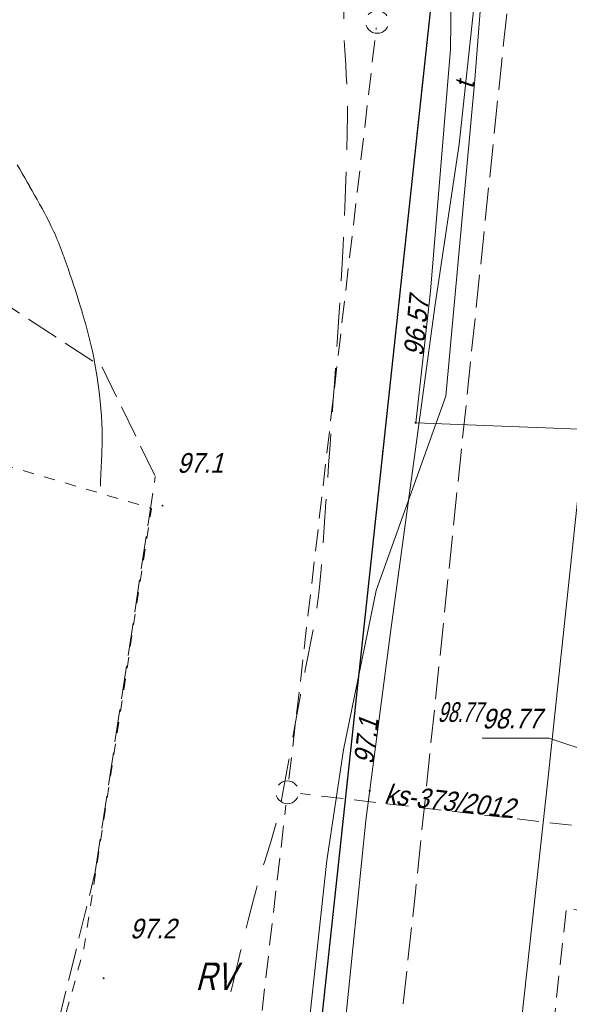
# Model space of a CAD drawing. Extents: x 6530721 to 6531385, y 5978377 to 5979143.
# Tile 129 of 146: x 6530894 to 6530919, y 5979033 to 5979078. Entities that reach past the tile are written whole.
import ezdxf

# ---------------------------------------------------------------- set-up
doc = ezdxf.new("R2010")
doc.units = 0
for name, pattern in [('AB_rokocin 2014-08-13 AC2004$0$0.5_0.5', [1, 0.5, -0.5]), ('AB_rokocin 2014-08-13 AC2004$0$1.0_0.5', [1.5, 1, -0.5]), ('AB_rokocin 2014-08-13 AC2004$0$1.5_0.5', [2, 1.5, -0.5]), ('AB_rokocin 2014-08-13 AC2004$0$2.0_1.0', [3, 2, -1]), ('AB_rokocin 2014-08-13 AC2004$0$l217_500', [2, 1.5, -0.5]), ('AB_rokocin 2014-08-13 AC2004$0$l219_500', [0]), ('AB_rokocin 2014-08-13 AC2004$0$mz1.0_0.5', [1.5, 1, -0.5])]:
    doc.linetypes.add(name, pattern=pattern)
for name, color, linetype, lineweight in [('AB-wymiarowa', 7, 'Continuous', 30), ('AB_rokocin 2014-08-13 AC2004$0$209-Opis konturu klasyfikacyjnego', 7, 'Continuous', 18), ('AB_rokocin 2014-08-13 AC2004$0$217-Granica konturu klasyfikcyjnego', 7, 'Continuous', 18), ('AB_rokocin 2014-08-13 AC2004$0$218-Granica użytku', 7, 'Continuous', 18), ('AB_rokocin 2014-08-13 AC2004$0$219-Linia granicy', 7, 'Continuous', 18), ('AB_rokocin 2014-08-13 AC2004$0$507-Opis i rzędna zasuwy-SG', 7, 'Continuous', 18), ('AB_rokocin 2014-08-13 AC2004$0$621-Punkt rzędnej przewodu-SWPOD', 7, 'Continuous', 18), ('AB_rokocin 2014-08-13 AC2004$0$621-Punkt rzędnej przewodu-SWPOD-Atr2', 7, 'Continuous', 18), ('AB_rokocin 2014-08-13 AC2004$0$626-Punkt rzędnej przewodu-STPOD', 7, 'Continuous', 18), ('AB_rokocin 2014-08-13 AC2004$0$626-Punkt rzędnej przewodu-STPOD-Atr2', 7, 'Continuous', 18), ('AB_rokocin 2014-08-13 AC2004$0$811-Warstwica ciągła linia', 7, 'Continuous', 18), ('AB_rokocin 2014-08-13 AC2004$0$812-Warstwica pomocnicza linia', 7, 'Continuous', 18), ('AB_rokocin 2014-08-13 AC2004$0$chodnik (powierzchnia)', 7, 'Continuous', 18), ('AB_rokocin 2014-08-13 AC2004$0$jezdnia (powierzchnia)', 7, 'Continuous', 18), ('AB_rokocin 2014-08-13 AC2004$0$krawężnik (linia)', 7, 'Continuous', 18), ('AB_rokocin 2014-08-13 AC2004$0$przewód kanalizacyjny - projektowany (linia)-SK', 7, 'Continuous', 18), ('AB_rokocin 2014-08-13 AC2004$0$przewód kanalizacyjny - projektowany (linia)-SK-Atr1', 7, 'Continuous', 18), ('AB_rokocin 2014-08-13 AC2004$0$przewód telekomunikacyjny (linia)-STPOD', 7, 'Continuous', 18), ('AB_rokocin 2014-08-13 AC2004$0$przewód telekomunikacyjny (linia)-STPOD-Atr1', 7, 'Continuous', 18), ('AB_rokocin 2014-08-13 AC2004$0$przewód wodociągowy (linia)-SW', 7, 'Continuous', 18), ('AB_rokocin 2014-08-13 AC2004$0$punkt wysokościowy naturalny', 7, 'Continuous', 18), ('AB_rokocin 2014-08-13 AC2004$0$punkt wysokościowy naturalny-Atr2', 7, 'Continuous', 18), ('AB_rokocin 2014-08-13 AC2004$0$zasuwa (punkt)-SG-Atr2', 7, 'Continuous', 18)]:
    doc.layers.add(name, color=color, linetype=linetype, lineweight=lineweight)
doc.styles.add('AB_rokocin 2014-08-13 AC2004$0$Standard', font='txt')

# ---------------------------------------------------------------- blocks, each defined once
blk = doc.blocks.new('AB_rokocin 2014-08-13 AC2004$0$PW01')
at = {"linetype": 'Continuous', "lineweight": 13}
h = blk.add_hatch(color=0, dxfattribs=at)
edge = h.paths.add_edge_path()
edge.add_arc((0, 0), 0.045, 0, 360)
blk = doc.blocks.new('AB_rokocin 2014-08-13 AC2004$0$621')
at = {"linetype": 'Continuous', "lineweight": 0}
h = blk.add_hatch(color=0, dxfattribs=at)
edge = h.paths.add_edge_path()
edge.add_arc((0, 0), 0.05, 0, 360)
blk = doc.blocks.new('AB_rokocin 2014-08-13 AC2004')
at = {"layer": 'AB_rokocin 2014-08-13 AC2004$0$217-Granica konturu klasyfikcyjnego', "color": 3, "linetype": 'AB_rokocin 2014-08-13 AC2004$0$l217_500', "lineweight": 18, "flags": 128}
for points in [[(6530904.61, 5979007.47), (6530916.49, 5979117.74)], [(6530904.61, 5979007.47), (6530916.49, 5979117.74)], [(6530888.91, 5979067.93), (6530897.3, 5979062.45)], [(6530897.3, 5979062.45), (6530899.72, 5979057.46)], [(6530896.98, 5979039.39), (6530899.72, 5979057.46)], [(6530894.32, 5979028.59), (6530896.98, 5979039.39)]]:
    blk.add_lwpolyline(points, dxfattribs=at)
at = {"layer": 'AB_rokocin 2014-08-13 AC2004$0$218-Granica użytku', "color": 7, "linetype": 'AB_rokocin 2014-08-13 AC2004$0$0.5_0.5', "lineweight": 18, "flags": 128}
blk.add_lwpolyline([(6530818.82, 5979009.7), (6530827.54, 5979002.94), (6530849.96, 5978998.89), (6530862.44, 5978995.88), (6530880, 5979000.36), (6530887.17, 5979002.32), (6530891.71, 5979018.65), (6530896.46, 5979035.88), (6530899.55, 5979056), (6530877.38, 5979062.53), (6530867.78, 5979058.77), (6530843.27, 5979050.17)], dxfattribs=at)
at = {"layer": 'AB_rokocin 2014-08-13 AC2004$0$219-Linia granicy', "color": 92, "linetype": 'AB_rokocin 2014-08-13 AC2004$0$l219_500', "lineweight": 30, "flags": 128}
blk.add_lwpolyline([(6530916.49, 5979117.74), (6530904.61, 5979007.47)], dxfattribs=at)
blk.add_lwpolyline([(6530916.49, 5979117.74), (6530904.61, 5979007.47)], dxfattribs=at)
at = {"layer": 'AB_rokocin 2014-08-13 AC2004$0$811-Warstwica ciągła linia', "color": 32, "linetype": 'Continuous', "lineweight": 13, "flags": 128}
blk.add_lwpolyline([(6530893.409, 5979071.7), (6530893.526, 5979071.506), (6530893.641, 5979071.312), (6530893.755, 5979071.116), (6530893.868, 5979070.919), (6530893.97, 5979070.74), (6530893.98, 5979070.722), (6530894.094, 5979070.52), (6530894.208, 5979070.318), (6530894.321, 5979070.117), (6530894.434, 5979069.915), (6530894.545, 5979069.712), (6530894.654, 5979069.509), (6530894.762, 5979069.304), (6530894.867, 5979069.098), (6530894.969, 5979068.891), (6530895.06, 5979068.7), (6530895.069, 5979068.681), (6530895.123, 5979068.561), (6530895.176, 5979068.441), (6530895.227, 5979068.32), (6530895.277, 5979068.198), (6530895.326, 5979068.076), (6530895.374, 5979067.953), (6530895.42, 5979067.831), (6530895.466, 5979067.708), (6530895.512, 5979067.584), (6530895.55, 5979067.48), (6530895.557, 5979067.46), (6530895.647, 5979067.212), (6530895.734, 5979066.964), (6530895.821, 5979066.715), (6530895.906, 5979066.466), (6530895.989, 5979066.217), (6530896.071, 5979065.967), (6530896.152, 5979065.716), (6530896.231, 5979065.465), (6530896.309, 5979065.213), (6530896.38, 5979064.98), (6530896.386, 5979064.96), (6530896.476, 5979064.655), (6530896.561, 5979064.35), (6530896.643, 5979064.044), (6530896.72, 5979063.737), (6530896.792, 5979063.429), (6530896.86, 5979063.12), (6530896.923, 5979062.81), (6530896.981, 5979062.498), (6530897.035, 5979062.184), (6530897.08, 5979061.89), (6530897.083, 5979061.869), (6530897.128, 5979061.541), (6530897.169, 5979061.214), (6530897.204, 5979060.886), (6530897.234, 5979060.558), (6530897.258, 5979060.23), (6530897.276, 5979059.902), (6530897.287, 5979059.574), (6530897.292, 5979059.246), (6530897.289, 5979058.917), (6530897.28, 5979058.61), (6530897.279, 5979058.589), (6530897.272, 5979058.43), (6530897.265, 5979058.271), (6530897.258, 5979058.112), (6530897.251, 5979057.953), (6530897.244, 5979057.794), (6530897.237, 5979057.635), (6530897.229, 5979057.476), (6530897.222, 5979057.317), (6530897.216, 5979057.158), (6530897.21, 5979057.02)], dxfattribs=at)
at = {"layer": 'AB_rokocin 2014-08-13 AC2004$0$812-Warstwica pomocnicza linia', "color": 32, "linetype": 'AB_rokocin 2014-08-13 AC2004$0$2.0_1.0', "lineweight": 13, "flags": 128}
blk.add_lwpolyline([(6530893.91, 5978996.38), (6530894.077, 5978996.659), (6530894.245, 5978996.937), (6530894.412, 5978997.215), (6530894.581, 5978997.493), (6530894.749, 5978997.771), (6530894.917, 5978998.048), (6530895.086, 5978998.326), (6530895.254, 5978998.604), (6530895.422, 5978998.882), (6530895.59, 5978999.16), (6530895.757, 5978999.438), (6530895.892, 5978999.663), (6530896.027, 5978999.889), (6530896.16, 5979000.115), (6530896.293, 5979000.341), (6530896.425, 5979000.568), (6530896.555, 5979000.796), (6530896.685, 5979001.024), (6530896.813, 5979001.254), (6530896.91, 5979001.43), (6530896.94, 5979001.485), (6530897.008, 5979001.62), (6530897.072, 5979001.757), (6530897.132, 5979001.895), (6530897.189, 5979002.035), (6530897.244, 5979002.176), (6530897.297, 5979002.318), (6530897.348, 5979002.46), (6530897.399, 5979002.603), (6530897.45, 5979002.746), (6530897.48, 5979002.83), (6530897.501, 5979002.889), (6530897.561, 5979003.056), (6530897.621, 5979003.223), (6530897.68, 5979003.391), (6530897.738, 5979003.559), (6530897.794, 5979003.727), (6530897.848, 5979003.896), (6530897.899, 5979004.066), (6530897.948, 5979004.236), (6530897.993, 5979004.408), (6530898.02, 5979004.52), (6530898.034, 5979004.581), (6530898.115, 5979004.934), (6530898.192, 5979005.287), (6530898.267, 5979005.641), (6530898.338, 5979005.996), (6530898.407, 5979006.35), (6530898.473, 5979006.706), (6530898.536, 5979007.061), (6530898.596, 5979007.418), (6530898.654, 5979007.774), (6530898.7, 5979008.07), (6530898.709, 5979008.132), (6530898.784, 5979008.624), (6530898.859, 5979009.117), (6530898.934, 5979009.61), (6530899.009, 5979010.103), (6530899.083, 5979010.596), (6530899.157, 5979011.089), (6530899.231, 5979011.582), (6530899.304, 5979012.075), (6530899.377, 5979012.568), (6530899.44, 5979013), (6530899.449, 5979013.062), (6530899.577, 5979013.943), (6530899.703, 5979014.825), (6530899.828, 5979015.707), (6530899.952, 5979016.59), (6530900.076, 5979017.472), (6530900.2, 5979018.354), (6530900.325, 5979019.236), (6530900.451, 5979020.118), (6530900.579, 5979021), (6530900.7, 5979021.82), (6530900.709, 5979021.882), (6530900.782, 5979022.354), (6530900.858, 5979022.825), (6530900.937, 5979023.296), (6530901.019, 5979023.767), (6530901.104, 5979024.237), (6530901.192, 5979024.706), (6530901.282, 5979025.175), (6530901.374, 5979025.644), (6530901.467, 5979026.113), (6530901.55, 5979026.52), (6530901.562, 5979026.581), (6530901.703, 5979027.263), (6530901.847, 5979027.944), (6530901.992, 5979028.625), (6530902.139, 5979029.306), (6530902.287, 5979029.985), (6530902.438, 5979030.665), (6530902.59, 5979031.344), (6530902.743, 5979032.023), (6530902.898, 5979032.702), (6530903.04, 5979033.32), (6530903.054, 5979033.381), (6530903.164, 5979033.856), (6530903.276, 5979034.331), (6530903.389, 5979034.805), (6530903.504, 5979035.279), (6530903.619, 5979035.753), (6530903.735, 5979036.227), (6530903.851, 5979036.701), (6530903.969, 5979037.174), (6530904.087, 5979037.647), (6530904.19, 5979038.06), (6530904.205, 5979038.12), (6530904.324, 5979038.562), (6530904.452, 5979039.002), (6530904.586, 5979039.439), (6530904.724, 5979039.876), (6530904.862, 5979040.313), (6530904.997, 5979040.75), (6530905.127, 5979041.189), (6530905.248, 5979041.63), (6530905.357, 5979042.074), (6530905.44, 5979042.46), (6530905.452, 5979042.521), (6530905.547, 5979043.013), (6530905.64, 5979043.506), (6530905.731, 5979043.999), (6530905.82, 5979044.492), (6530905.908, 5979044.985), (6530905.995, 5979045.479), (6530906.083, 5979045.972), (6530906.171, 5979046.465), (6530906.26, 5979046.958), (6530906.34, 5979047.39), (6530906.351, 5979047.451), (6530906.425, 5979047.836), (6530906.499, 5979048.221), (6530906.575, 5979048.605), (6530906.651, 5979048.989), (6530906.727, 5979049.373), (6530906.802, 5979049.758), (6530906.876, 5979050.143), (6530906.947, 5979050.528), (6530907.015, 5979050.915), (6530907.07, 5979051.24), (6530907.08, 5979051.302), (6530907.151, 5979051.779), (6530907.21, 5979052.257), (6530907.261, 5979052.736), (6530907.305, 5979053.216), (6530907.343, 5979053.697), (6530907.377, 5979054.178), (6530907.408, 5979054.659), (6530907.439, 5979055.14), (6530907.47, 5979055.621), (6530907.5, 5979056.04), (6530907.505, 5979056.102), (6530907.573, 5979057.038), (6530907.641, 5979057.973), (6530907.709, 5979058.909), (6530907.775, 5979059.845), (6530907.841, 5979060.78), (6530907.906, 5979061.716), (6530907.969, 5979062.652), (6530908.032, 5979063.588), (6530908.094, 5979064.525), (6530908.15, 5979065.4), (6530908.154, 5979065.462), (6530908.207, 5979066.321), (6530908.257, 5979067.18), (6530908.303, 5979068.039), (6530908.346, 5979068.898), (6530908.385, 5979069.757), (6530908.419, 5979070.616), (6530908.449, 5979071.475), (6530908.475, 5979072.334), (6530908.495, 5979073.193), (6530908.51, 5979073.99), (6530908.511, 5979074.052), (6530908.509, 5979074.498), (6530908.497, 5979074.944), (6530908.476, 5979075.39), (6530908.45, 5979075.836), (6530908.421, 5979076.282), (6530908.393, 5979076.728), (6530908.368, 5979077.174), (6530908.349, 5979077.62), (6530908.339, 5979078.066), (6530908.34, 5979078.45), (6530908.341, 5979078.512), (6530908.349, 5979079.017), (6530908.357, 5979079.522), (6530908.365, 5979080.027), (6530908.374, 5979080.532), (6530908.383, 5979081.037), (6530908.392, 5979081.542), (6530908.402, 5979082.047), (6530908.411, 5979082.552), (6530908.421, 5979083.057), (6530908.43, 5979083.5), (6530908.431, 5979083.562), (6530908.442, 5979084.112), (6530908.453, 5979084.662), (6530908.464, 5979085.212), (6530908.475, 5979085.762), (6530908.486, 5979086.312), (6530908.498, 5979086.862), (6530908.51, 5979087.412), (6530908.523, 5979087.962), (6530908.537, 5979088.512), (6530908.55, 5979089), (6530908.552, 5979089.062), (6530908.567, 5979089.496), (6530908.586, 5979089.929), (6530908.608, 5979090.362), (6530908.634, 5979090.795), (6530908.662, 5979091.228), (6530908.693, 5979091.661), (6530908.725, 5979092.094), (6530908.758, 5979092.527), (6530908.791, 5979092.959), (6530908.82, 5979093.33), (6530908.825, 5979093.392), (6530908.861, 5979093.853), (6530908.899, 5979094.315), (6530908.938, 5979094.776), (6530908.977, 5979095.237), (6530909.018, 5979095.698), (6530909.058, 5979096.159), (6530909.1, 5979096.619), (6530909.142, 5979097.08), (6530909.184, 5979097.541), (6530909.22, 5979097.94), (6530909.226, 5979098.002), (6530909.264, 5979098.422), (6530909.304, 5979098.842), (6530909.344, 5979099.261), (6530909.387, 5979099.681), (6530909.431, 5979100.1), (6530909.478, 5979100.519), (6530909.528, 5979100.937), (6530909.581, 5979101.356), (6530909.638, 5979101.774), (6530909.69, 5979102.13), (6530909.699, 5979102.192), (6530909.788, 5979102.732), (6530909.888, 5979103.269), (6530909.998, 5979103.805), (6530910.116, 5979104.338), (6530910.242, 5979104.871), (6530910.373, 5979105.402), (6530910.508, 5979105.932), (6530910.646, 5979106.461), (6530910.786, 5979106.991), (6530910.91, 5979107.46), (6530910.926, 5979107.52), (6530911.079, 5979108.109), (6530911.232, 5979108.697), (6530911.384, 5979109.286), (6530911.539, 5979109.873), (6530911.697, 5979110.46), (6530911.859, 5979111.044), (6530912.029, 5979111.627), (6530912.206, 5979112.207), (6530912.393, 5979112.785), (6530912.57, 5979113.3), (6530912.591, 5979113.359), (6530912.778, 5979113.885), (6530912.965, 5979114.411), (6530913.153, 5979114.938), (6530913.341, 5979115.464), (6530913.529, 5979115.989), (6530913.717, 5979116.515), (6530913.906, 5979117.041), (6530914.094, 5979117.567), (6530914.283, 5979118.093), (6530914.45, 5979118.56), (6530914.471, 5979118.619), (6530914.548, 5979118.845), (6530914.623, 5979119.072), (6530914.697, 5979119.3), (6530914.77, 5979119.527), (6530914.845, 5979119.755), (6530914.923, 5979119.981), (6530915.004, 5979120.206), (6530915.091, 5979120.428), (6530915.185, 5979120.649), (6530915.26, 5979120.81), (6530915.288, 5979120.866), (6530915.344, 5979120.973), (6530915.405, 5979121.077), (6530915.468, 5979121.179), (6530915.533, 5979121.281), (6530915.6, 5979121.381), (6530915.668, 5979121.481), (6530915.735, 5979121.58), (6530915.803, 5979121.68), (6530915.869, 5979121.781), (6530915.9, 5979121.83)], dxfattribs=at)
at = {"layer": 'AB_rokocin 2014-08-13 AC2004$0$chodnik (powierzchnia)', "color": 252, "linetype": 'AB_rokocin 2014-08-13 AC2004$0$mz1.0_0.5', "lineweight": 18, "flags": 128}
blk.add_lwpolyline([(6530919.13, 5979020.89), (6530916.67, 5979021.2), (6530918.52, 5979037.78), (6530920.78, 5979037.12)], dxfattribs=at)
at = {"layer": 'AB_rokocin 2014-08-13 AC2004$0$jezdnia (powierzchnia)', "color": 252, "linetype": 'AB_rokocin 2014-08-13 AC2004$0$1.5_0.5', "lineweight": 18, "flags": 128}
blk.add_lwpolyline([(6530919.773, 5979130.456), (6530918.98, 5979120.13), (6530917.59, 5979100.13), (6530915.91, 5979079.88), (6530911.61, 5979038.45), (6530902.23, 5978953.96), (6530900.66, 5978938.24)], dxfattribs=at)
at = {"layer": 'AB_rokocin 2014-08-13 AC2004$0$krawężnik (linia)', "color": 252, "linetype": 'Continuous', "lineweight": 18, "flags": 128}
blk.add_lwpolyline([(6530904.673, 5978908.37), (6530904.73, 5978917.41), (6530907.73, 5978953.25), (6530911.65, 5978988.64), (6530917.66, 5979043.57), (6530921.41, 5979078.89), (6530923.24, 5979099.89), (6530924.59, 5979119.74)], dxfattribs=at)
at = {"layer": 'AB_rokocin 2014-08-13 AC2004$0$przewód kanalizacyjny - projektowany (linia)-SK', "color": 32, "linetype": 'AB_rokocin 2014-08-13 AC2004$0$1.0_0.5', "lineweight": 18, "flags": 128}
for points in [[(6530910.17, 5979077.82), (6530910.08, 5979077.76), (6530909.97, 5979077.73), (6530909.86, 5979077.72), (6530909.76, 5979077.73), (6530909.65, 5979077.76), (6530909.56, 5979077.82), (6530909.47, 5979077.89), (6530909.41, 5979077.98), (6530909.36, 5979078.07), (6530909.34, 5979078.18), (6530909.34, 5979078.29), (6530909.36, 5979078.4), (6530909.41, 5979078.5), (6530909.47, 5979078.59), (6530909.55, 5979078.66), (6530909.64, 5979078.72), (6530909.75, 5979078.75), (6530909.86, 5979078.76), (6530909.96, 5979078.75), (6530910.07, 5979078.72), (6530910.16, 5979078.66), (6530910.25, 5979078.59), (6530910.31, 5979078.5), (6530910.36, 5979078.41), (6530910.38, 5979078.3), (6530910.38, 5979078.19), (6530910.36, 5979078.08), (6530910.31, 5979077.98), (6530910.25, 5979077.89)], [(6530906.07, 5979042.6), (6530905.98, 5979042.54), (6530905.87, 5979042.51), (6530905.76, 5979042.5), (6530905.66, 5979042.51), (6530905.55, 5979042.54), (6530905.46, 5979042.6), (6530905.37, 5979042.67), (6530905.31, 5979042.76), (6530905.26, 5979042.85), (6530905.24, 5979042.96), (6530905.24, 5979043.07), (6530905.26, 5979043.18), (6530905.31, 5979043.28), (6530905.37, 5979043.37), (6530905.45, 5979043.44), (6530905.54, 5979043.5), (6530905.65, 5979043.53), (6530905.76, 5979043.54), (6530905.86, 5979043.53), (6530905.97, 5979043.5), (6530906.06, 5979043.44), (6530906.15, 5979043.37), (6530906.21, 5979043.28), (6530906.26, 5979043.19), (6530906.28, 5979043.08), (6530906.28, 5979042.97), (6530906.26, 5979042.86), (6530906.21, 5979042.76), (6530906.15, 5979042.67)]]:
    blk.add_lwpolyline(points, close=True, dxfattribs=at)
for points in [[(6530905.83, 5979043.62), (6530909.82, 5979077.97)], [(6530921.72, 5979041.17), (6530906.36, 5979042.96)], [(6530903.91, 5979027.09), (6530905.69, 5979042.43)]]:
    blk.add_lwpolyline(points, dxfattribs=at)
at = {"layer": 'AB_rokocin 2014-08-13 AC2004$0$przewód telekomunikacyjny (linia)-STPOD', "color": 30, "linetype": 'Continuous', "lineweight": 18, "flags": 128}
for points in [[(6530915.612, 5979131.571), (6530915.78, 5979130.81), (6530917.93, 5979126.07), (6530917.74, 5979119.83), (6530917.13, 5979110.63), (6530916.5, 5979100.31), (6530915.79, 5979092.84), (6530914.85, 5979087.03), (6530914.32, 5979079.35), (6530913.61, 5979072.66), (6530912.5, 5979065.21), (6530911.47, 5979057.7), (6530910.48, 5979050.45), (6530909.34, 5979041.73), (6530908.35, 5979031.98), (6530907.34, 5979023.9), (6530906.32, 5979013.34), (6530905.41, 5979005.89), (6530904.25, 5978994.89), (6530904, 5978983.55), (6530903.66, 5978977.66), (6530901.79, 5978970.5), (6530901.07, 5978964.3)], [(6530918.611, 5979130.768), (6530918.06, 5979122.93), (6530918.45, 5979118.32), (6530918.02, 5979108.92), (6530917.76, 5979106.28), (6530916.21, 5979094.74), (6530915.14, 5979086.17), (6530914.33, 5979075.61), (6530913, 5979061.13), (6530909.81, 5979052.24), (6530908.32, 5979044.96), (6530907.56, 5979039.91), (6530906.3, 5979028.29), (6530904.79, 5979016.72), (6530903.84, 5979004.35), (6530902.83, 5978990.59), (6530901.99, 5978975.61), (6530901.79, 5978970.5), (6530901.07, 5978964.3), (6530900.54, 5978957.41), (6530912.13, 5978956.74), (6530913.92, 5978976.55), (6530915.32, 5978994.51)]]:
    blk.add_lwpolyline(points, dxfattribs=at)
at = {"layer": 'AB_rokocin 2014-08-13 AC2004$0$przewód wodociągowy (linia)-SW', "color": 5, "linetype": 'Continuous', "lineweight": 18, "flags": 128}
blk.add_lwpolyline([(6530899.712, 5979135.833), (6530902.07, 5979133.52), (6530905.29, 5979130.31), (6530913.14, 5979121.86), (6530915.89, 5979118.93), (6530915.27, 5979108.6), (6530914.39, 5979094.5), (6530913.31, 5979084.19), (6530913.21, 5979077), (6530912.29, 5979065.93), (6530911.62, 5979059.92), (6530921.86, 5979059.52), (6530922.98, 5979059.49)], dxfattribs=at)
at = {"layer": 'AB_rokocin 2014-08-13 AC2004$0$zasuwa (punkt)-SG-Atr2', "color": 40, "linetype": 'ByBlock', "flags": 128}
blk.add_lwpolyline([(6530919.83, 5979044.79), (6530917.71, 5979045.49), (6530914.656, 5979045.49)], dxfattribs=at)
at = {"layer": 'AB_rokocin 2014-08-13 AC2004$0$621-Punkt rzędnej przewodu-SWPOD', "color": 5, "linetype": 'Continuous', "lineweight": 18}
blk.add_blockref('AB_rokocin 2014-08-13 AC2004$0$621', (6530911.62, 5979059.92), dxfattribs=at)
at = {"layer": 'AB_rokocin 2014-08-13 AC2004$0$626-Punkt rzędnej przewodu-STPOD', "color": 30, "linetype": 'Continuous', "lineweight": 18}
blk.add_blockref('AB_rokocin 2014-08-13 AC2004$0$621', (6530909.52, 5979043.09), dxfattribs=at)
at = {"layer": 'AB_rokocin 2014-08-13 AC2004$0$punkt wysokościowy naturalny', "color": 7, "linetype": 'Continuous', "lineweight": 13}
for p in [(6530900.05, 5979056.13), (6530897.36, 5979034.52)]:
    blk.add_blockref('AB_rokocin 2014-08-13 AC2004$0$PW01', p, dxfattribs=at)
at = {"layer": 'AB_rokocin 2014-08-13 AC2004$0$209-Opis konturu klasyfikacyjnego', "color": 3, "linetype": 'Continuous', "lineweight": 20, "style": 'AB_rokocin 2014-08-13 AC2004$0$Standard', "oblique": 15, "width": 0.785}
blk.add_text('RV', height=1.25, dxfattribs=at).set_placement((6530901.56, 5979033.99))
at = {"layer": 'AB_rokocin 2014-08-13 AC2004$0$507-Opis i rzędna zasuwy-SG', "color": 7, "linetype": 'Continuous', "lineweight": 20, "style": 'AB_rokocin 2014-08-13 AC2004$0$Standard', "oblique": 15, "width": 0.679}
blk.add_text('98.77', height=0.9, dxfattribs=at).set_placement((6530912.62, 5979046.24))
blk.add_text('98.77', height=0.9, dxfattribs=at).set_placement((6530912.62, 5979046.24))
at = {"layer": 'AB_rokocin 2014-08-13 AC2004$0$621-Punkt rzędnej przewodu-SWPOD-Atr2', "color": 5, "linetype": 'ByBlock', "lineweight": 20, "style": 'AB_rokocin 2014-08-13 AC2004$0$Standard', "oblique": 15, "width": 0.9}
blk.add_text('96.57', height=0.9, rotation=84.402, dxfattribs=at).set_placement((6530911.96, 5979062.93))
at = {"layer": 'AB_rokocin 2014-08-13 AC2004$0$626-Punkt rzędnej przewodu-STPOD-Atr2', "color": 30, "linetype": 'ByBlock', "lineweight": 20, "style": 'AB_rokocin 2014-08-13 AC2004$0$Standard', "oblique": 15, "width": 0.9}
blk.add_text('97.1', height=0.9, rotation=83.344, dxfattribs=at).set_placement((6530909.68, 5979044.27))
at = {"layer": 'AB_rokocin 2014-08-13 AC2004$0$przewód kanalizacyjny - projektowany (linia)-SK-Atr1', "color": 34, "linetype": 'ByBlock', "lineweight": 20, "style": 'AB_rokocin 2014-08-13 AC2004$0$Standard', "oblique": 15, "width": 0.9}
blk.add_text('ks-373/2012', height=0.9, rotation=353.374, dxfattribs=at).set_placement((6530910.16, 5979042.52))
at = {"layer": 'AB_rokocin 2014-08-13 AC2004$0$przewód telekomunikacyjny (linia)-STPOD-Atr1', "color": 30, "linetype": 'ByBlock', "lineweight": 20, "style": 'AB_rokocin 2014-08-13 AC2004$0$Standard', "oblique": 15, "width": 0.9}
blk.add_text('t', height=0.9, rotation=85.972, dxfattribs=at).set_placement((6530914.29, 5979075.17))
at = {"layer": 'AB_rokocin 2014-08-13 AC2004$0$punkt wysokościowy naturalny-Atr2', "color": 252, "linetype": 'ByBlock', "lineweight": 20, "style": 'AB_rokocin 2014-08-13 AC2004$0$Standard', "oblique": 15, "width": 0.9}
for s, p in [('97.1', (6530900.72, 5979057.63)), ('97.2', (6530898.56, 5979036.34))]:
    blk.add_text(s, height=0.9, dxfattribs=at).set_placement(p)
at = {"layer": 'AB_rokocin 2014-08-13 AC2004$0$zasuwa (punkt)-SG-Atr2', "color": 40, "linetype": 'ByBlock', "lineweight": 20, "style": 'AB_rokocin 2014-08-13 AC2004$0$Standard', "oblique": 15, "width": 0.9}
blk.add_text('98.77', height=0.9, dxfattribs=at).set_placement((6530914.656, 5979045.94))

msp = doc.modelspace()

# ---------------------------------------------------------------- block references
at = {"layer": 'AB-wymiarowa'}
msp.add_blockref('AB_rokocin 2014-08-13 AC2004', (0, 0), dxfattribs=at)

doc.saveas('drawing.dxf')
